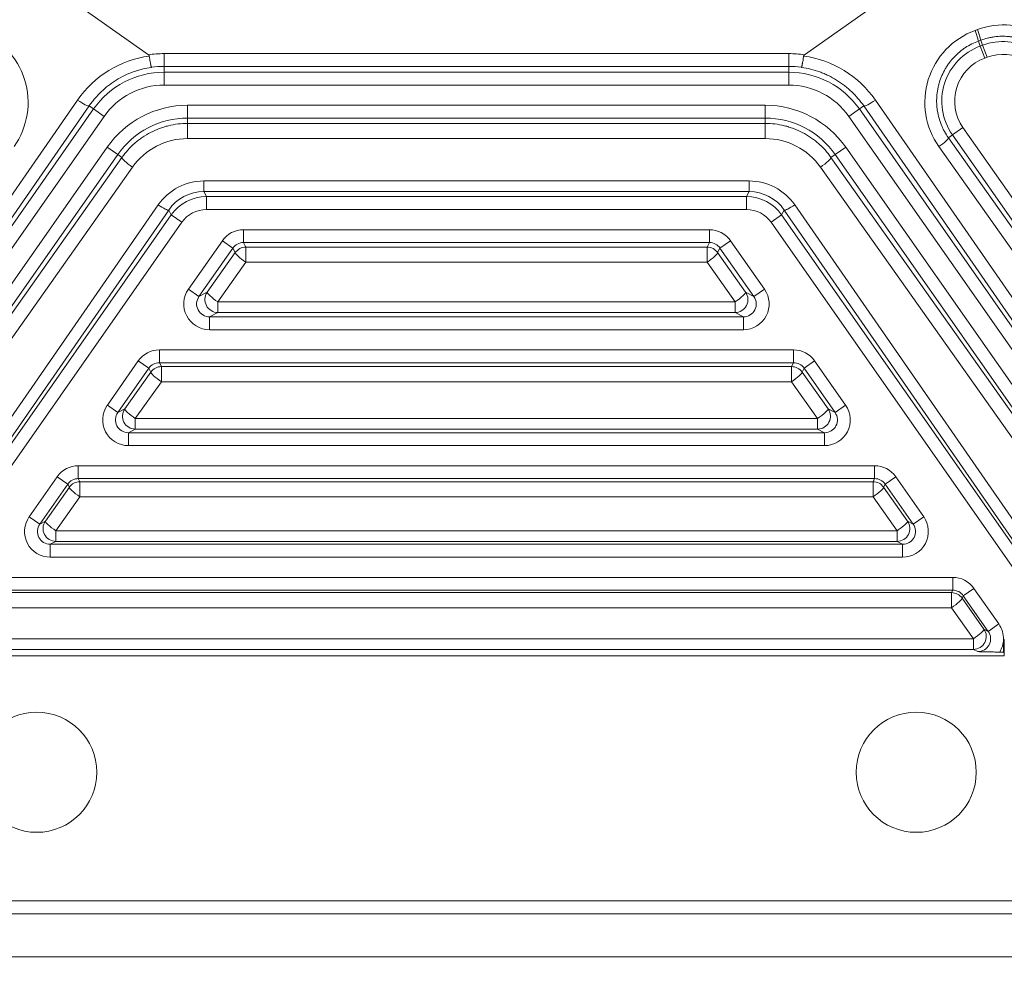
# Model space of a CAD drawing. Header units: millimetres. Extents: x 4 to 836, y 5 to 589.
# Tile 138 of 163: x 678 to 701, y 284 to 307. Entities that reach past the tile are written whole.
import ezdxf

# ---------------------------------------------------------------- set-up
doc = ezdxf.new("R2010")
doc.units = ezdxf.units.MM
doc.layers.add('1', color=7, linetype='Continuous', true_color=0xffffff)
doc.styles.add('ideas_simplex', font='simplex.shx')
doc.dimstyles.get("Standard").update_dxf_attribs({"dimtxt": 0.18, "dimasz": 0.18, "dimexe": 0.18, "dimexo": 0.0625, "dimgap": 0.09, "dimtad": 0, "dimtih": 1, "dimtoh": 1, "dimdec": 4, "dimzin": 0, "dimdsep": 46, "dimtxsty": 'Standard', "dimcen": 0.09, "dimadec": 0, "dimazin": 0, "dimtfac": 1, "dimtdec": 4, "dimtofl": 0, "dimtmove": 0, "dimatfit": 3, "dimfxl": 1, "dimtolj": 1, "dimtzin": 0, "dimarcsym": 0})

# ---------------------------------------------------------------- blocks, each defined once
blk = doc.blocks.new('_U1')
at = {"layer": '1', "color": 152, "lineweight": 13}
for p, q in [((700.230343, 313.020432), (786.941245, 313.020432)), ((718.867431, 260.359191), (786.941245, 260.359191))]:
    blk.add_line(p, q, dxfattribs=at)
at = {"layer": '1', "color": 27, "lineweight": 13}
blk.add_line((784.941245, 313.020432), (784.941245, 260.359191), dxfattribs=at)
at = {"layer": '1', "color": 87, "lineweight": 25}
for p, q in [((783.441245, 293.792312), (777.816245, 293.792312)), ((777.816245, 293.792312), (777.816245, 292.292312)), ((783.441245, 292.292312), (783.441245, 293.792312)), ((777.816245, 281.087312), (777.816245, 279.587312)), ((783.441245, 279.587312), (783.441245, 281.087312)), ((777.816245, 279.587312), (783.441245, 279.587312))]:
    blk.add_line(p, q, dxfattribs=at)
at = {"layer": '1', "color": 27, "lineweight": 18}
for points in [[(784.941245, 313.020432), (785.470226, 310.020434), (784.412264, 310.02043)], [(784.941245, 260.359191), (784.412264, 263.359189), (785.470226, 263.359193)]]:
    blk.add_solid(points, dxfattribs=at)
at = {"layer": '1', "color": 87, "linetype": 'Continuous', "lineweight": 25, "char_height": 3, "attachment_point": 7, "rotation": 90, "line_spacing_factor": 1.204819, "style": 'ideas_simplex'}
for s, insert in [('\\W1.2097;52,7', (775.975245, 281.034812)), ('\\W1.2097;2.07', (783.287745, 281.034812))]:
    blk.add_mtext(s, dxfattribs=dict(at, insert=insert))
blk = doc.blocks.new('_U5')
at = {"layer": '1', "color": 152, "lineweight": 13}
for p, q in [((691.391509, 321.859267), (806.925403, 321.859267)), ((663.165133, 260.359191), (806.925403, 260.359191))]:
    blk.add_line(p, q, dxfattribs=at)
at = {"layer": '1', "color": 27, "lineweight": 13}
blk.add_line((804.925403, 321.859267), (804.925403, 260.359191), dxfattribs=at)
at = {"layer": '1', "color": 87, "lineweight": 25}
for p, q in [((803.425403, 299.696729), (797.800403, 299.696729)), ((797.800403, 299.696729), (797.800403, 298.196729)), ((803.425403, 298.196729), (803.425403, 299.696729)), ((797.800403, 284.021729), (797.800403, 282.521729)), ((803.425403, 282.521729), (803.425403, 284.021729)), ((797.800403, 282.521729), (803.425403, 282.521729))]:
    blk.add_line(p, q, dxfattribs=at)
at = {"layer": '1', "color": 27, "lineweight": 18}
for points in [[(804.925403, 321.859267), (805.454384, 318.859269), (804.396422, 318.859265)], [(804.925403, 260.359191), (804.396422, 263.359189), (805.454384, 263.359193)]]:
    blk.add_solid(points, dxfattribs=at)
at = {"layer": '1', "color": 87, "linetype": 'Continuous', "lineweight": 25, "char_height": 3, "attachment_point": 7, "rotation": 90, "line_spacing_factor": 1.204819, "style": 'ideas_simplex'}
for s, insert in [('\\W1.2558;2.421', (803.271903, 283.969229)), ('\\W1.2097;61,5', (795.959403, 285.454229))]:
    blk.add_mtext(s, dxfattribs=dict(at, insert=insert))
blk = doc.blocks.new('_U6')
at = {"layer": '1', "color": 152, "lineweight": 13}
for p, q in [((707.915586, 361.359343), (604.33873, 361.359343)), ((696.641509, 245.904525), (604.338729, 245.904525))]:
    blk.add_line(p, q, dxfattribs=at)
at = {"layer": '1', "color": 27, "lineweight": 13}
blk.add_line((606.338729, 245.904525), (606.33873, 361.359343), dxfattribs=at)
at = {"layer": '1', "color": 87, "lineweight": 25}
for p, q in [((604.83873, 310.734434), (599.21373, 310.734434)), ((599.21373, 310.734434), (599.21373, 309.234434)), ((604.83873, 309.234434), (604.83873, 310.734434)), ((599.21373, 298.029434), (599.21373, 296.529434)), ((604.83873, 296.529434), (604.83873, 298.029434)), ((599.21373, 296.529434), (604.83873, 296.529434))]:
    blk.add_line(p, q, dxfattribs=at)
at = {"layer": '1', "color": 27, "lineweight": 18}
for points in [[(606.33873, 361.359343), (606.86771, 358.359345), (605.809749, 358.359341)], [(606.338729, 245.904525), (605.809749, 248.904523), (606.86771, 248.904527)]]:
    blk.add_solid(points, dxfattribs=at)
at = {"layer": '1', "color": 87, "linetype": 'Continuous', "lineweight": 25, "char_height": 3, "attachment_point": 7, "rotation": 90, "line_spacing_factor": 1.204819, "style": 'ideas_simplex'}
for s, insert in [('\\W1.1692;115,5', (597.37273, 296.491934)), ('\\W1.2097;4.55', (604.68523, 297.976934))]:
    blk.add_mtext(s, dxfattribs=dict(at, insert=insert))

msp = doc.modelspace()

# ---------------------------------------------------------------- linework, layer by layer
at = {"layer": '1', "color": 27, "linetype": 'Continuous', "lineweight": 18}
for p, q in [((676.927, 308.939), (681.244, 305.875)), ((700.856, 308.939), (696.539, 305.875)), ((701.175, 291.959), (701.175, 292.249)), ((701.175, 291.959), (701.089, 291.959)), ((701.175, 291.949), (701.175, 291.959)), ((701.195, 291.868), (676.588, 291.868))]:
    msp.add_line(p, q, dxfattribs=at)
at = {"layer": '1', "color": 27, "linetype": 'Continuous', "lineweight": 13}
for p, q in [((700.513, 306.442), (700.568, 306.462)), ((700.647, 306.215), (700.592, 306.195)), ((700.592, 306.195), (700.635, 306.079)), ((700.69, 306.099), (700.647, 306.215)), ((700.635, 306.079), (700.69, 306.099)), ((700.739, 305.797), (700.635, 306.079)), ((700.794, 305.817), (700.69, 306.099)), ((681.613, 305.903), (696.17, 305.903)), ((700.794, 305.817), (700.739, 305.797)), ((681.613, 305.603), (681.613, 305.469)), ((696.17, 305.603), (681.613, 305.603)), ((681.613, 305.17), (681.613, 305.469)), ((681.613, 305.469), (696.17, 305.469)), ((696.17, 305.469), (696.17, 305.603)), ((696.17, 305.17), (696.17, 305.469)), ((696.17, 305.17), (681.613, 305.17)), ((669.367, 290.057), (679.594, 304.821)), ((698.189, 304.821), (708.416, 290.057)), ((668.411, 288.109), (679.966, 304.612)), ((679.865, 304.684), (669.637, 289.92)), ((679.865, 304.684), (679.966, 304.612)), ((680.212, 304.44), (679.966, 304.612)), ((682.16, 304.699), (682.16, 304.399)), ((682.16, 304.699), (695.623, 304.699)), ((695.623, 304.699), (695.623, 304.399)), ((697.571, 304.44), (697.817, 304.612)), ((697.918, 304.684), (697.817, 304.612)), ((697.817, 304.612), (709.372, 288.109)), ((708.146, 289.92), (697.918, 304.684)), ((680.212, 304.44), (668.656, 287.937)), ((695.623, 304.399), (682.16, 304.399)), ((682.16, 304.275), (682.16, 304.399)), ((695.623, 304.275), (695.623, 304.399)), ((709.127, 287.937), (697.571, 304.44)), ((682.16, 304.275), (695.623, 304.275)), ((682.16, 303.923), (682.16, 304.275)), ((695.623, 303.923), (695.623, 304.275)), ((700.231, 304.179), (699.986, 304.007)), ((700.231, 304.179), (707.325, 294.048)), ((695.623, 303.923), (682.16, 303.923)), ((699.986, 304.007), (699.891, 303.941)), ((699.891, 303.941), (709.637, 290.17)), ((710.877, 288.453), (699.986, 304.007)), ((669.712, 288.625), (680.284, 303.723)), ((680.284, 303.723), (680.53, 303.551)), ((697.499, 303.723), (697.253, 303.551)), ((697.499, 303.723), (708.071, 288.625)), ((709.416, 289.963), (699.67, 303.734)), ((680.53, 303.551), (669.958, 288.453)), ((671.253, 290.235), (680.628, 303.482)), ((680.628, 303.482), (680.53, 303.551)), ((697.155, 303.482), (697.253, 303.551)), ((697.155, 303.482), (706.53, 290.235)), ((707.825, 288.453), (697.253, 303.551)), ((680.873, 303.258), (671.498, 290.011)), ((706.285, 290.011), (696.91, 303.258)), ((682.535, 302.935), (682.535, 302.687)), ((682.535, 302.935), (695.248, 302.935)), ((695.248, 302.935), (695.248, 302.687)), ((682.535, 302.687), (682.597, 302.569)), ((695.248, 302.687), (682.535, 302.687)), ((682.597, 302.27), (682.597, 302.569)), ((682.597, 302.569), (695.186, 302.569)), ((695.186, 302.569), (695.248, 302.687)), ((695.186, 302.27), (695.186, 302.569)), ((672.907, 290.011), (681.473, 302.377)), ((681.718, 302.257), (673.153, 289.892)), ((681.778, 302.143), (681.718, 302.257)), ((695.186, 302.27), (682.597, 302.27)), ((696.065, 302.257), (696.005, 302.143)), ((704.63, 289.892), (696.065, 302.257)), ((696.31, 302.377), (704.876, 290.011)), ((674.729, 292.077), (681.778, 302.143)), ((682.023, 301.971), (681.778, 302.143)), ((695.76, 301.971), (696.005, 302.143)), ((696.005, 302.143), (703.054, 292.077)), ((682.023, 301.971), (674.975, 291.905)), ((683.461, 301.799), (683.461, 301.499)), ((683.461, 301.799), (694.322, 301.799)), ((694.322, 301.799), (694.322, 301.499)), ((702.808, 291.905), (695.76, 301.971)), ((682.178, 300.413), (682.97, 301.543)), ((683.215, 301.371), (682.424, 300.241)), ((682.97, 301.543), (683.215, 301.371)), ((683.271, 301.265), (683.215, 301.371)), ((694.322, 301.499), (683.461, 301.499)), ((683.461, 301.499), (683.516, 301.393)), ((683.516, 301.393), (694.267, 301.393)), ((683.516, 301.041), (683.516, 301.393)), ((694.267, 301.393), (694.322, 301.499)), ((694.267, 301.041), (694.267, 301.393)), ((694.568, 301.371), (694.512, 301.265)), ((694.568, 301.371), (694.813, 301.543)), ((695.359, 300.241), (694.568, 301.371)), ((694.813, 301.543), (695.605, 300.413)), ((682.617, 300.342), (683.271, 301.265)), ((694.512, 301.265), (695.166, 300.342)), ((683.516, 301.041), (682.862, 300.117)), ((694.267, 301.041), (683.516, 301.041)), ((694.921, 300.117), (694.267, 301.041)), ((682.178, 300.413), (682.424, 300.241)), ((682.424, 300.241), (682.617, 300.342)), ((695.166, 300.342), (695.359, 300.241)), ((695.359, 300.241), (695.605, 300.413)), ((682.862, 299.87), (682.862, 300.117)), ((682.862, 300.117), (694.921, 300.117)), ((694.921, 299.87), (694.921, 300.117)), ((682.862, 299.87), (682.67, 299.769)), ((682.67, 299.769), (682.67, 299.47)), ((682.67, 299.769), (695.113, 299.769)), ((694.921, 299.87), (682.862, 299.87)), ((695.113, 299.769), (694.921, 299.87)), ((695.113, 299.769), (695.113, 299.47)), ((695.113, 299.47), (682.67, 299.47)), ((681.5, 298.999), (696.283, 298.999)), ((681.5, 298.699), (681.5, 298.999)), ((696.283, 298.699), (696.283, 298.999)), ((680.288, 297.713), (681.009, 298.743)), ((681.255, 298.571), (681.009, 298.743)), ((696.283, 298.699), (681.5, 298.699)), ((681.5, 298.699), (681.547, 298.61)), ((681.547, 298.61), (696.236, 298.61)), ((681.547, 298.258), (681.547, 298.61)), ((696.236, 298.61), (696.283, 298.699)), ((696.236, 298.258), (696.236, 298.61)), ((696.774, 298.743), (696.528, 298.571)), ((696.774, 298.743), (697.495, 297.713)), ((681.255, 298.571), (680.533, 297.541)), ((680.694, 297.625), (681.301, 298.482)), ((681.301, 298.482), (681.255, 298.571)), ((696.528, 298.571), (696.482, 298.482)), ((696.482, 298.482), (697.089, 297.625)), ((697.25, 297.541), (696.528, 298.571)), ((681.547, 298.258), (680.94, 297.401)), ((696.236, 298.258), (681.547, 298.258)), ((696.843, 297.401), (696.236, 298.258)), ((680.533, 297.541), (680.288, 297.713)), ((697.495, 297.713), (697.25, 297.541)), ((680.533, 297.541), (680.694, 297.625)), ((697.089, 297.625), (697.25, 297.541)), ((680.94, 297.153), (680.94, 297.401)), ((680.94, 297.401), (696.843, 297.401)), ((696.843, 297.153), (696.843, 297.401)), ((680.94, 297.153), (680.779, 297.069)), ((680.779, 296.77), (680.779, 297.069)), ((680.779, 297.069), (697.004, 297.069)), ((696.843, 297.153), (680.94, 297.153)), ((697.004, 297.069), (696.843, 297.153)), ((697.004, 296.77), (697.004, 297.069)), ((697.004, 296.77), (680.779, 296.77)), ((679.61, 296.299), (698.173, 296.299)), ((679.61, 295.999), (679.61, 296.299)), ((698.173, 295.999), (698.173, 296.299)), ((678.467, 295.113), (679.119, 296.043)), ((679.364, 295.871), (678.713, 294.941)), ((679.364, 295.871), (679.119, 296.043)), ((679.402, 295.799), (679.364, 295.871)), ((698.173, 295.999), (679.61, 295.999)), ((679.61, 295.999), (679.647, 295.927)), ((679.647, 295.927), (698.136, 295.927)), ((679.647, 295.575), (679.647, 295.927)), ((698.136, 295.927), (698.173, 295.999)), ((698.136, 295.575), (698.136, 295.927)), ((698.419, 295.871), (698.381, 295.799)), ((698.664, 296.043), (698.419, 295.871)), ((699.07, 294.941), (698.419, 295.871)), ((698.664, 296.043), (699.316, 295.113)), ((678.843, 295.009), (679.402, 295.799)), ((698.381, 295.799), (698.94, 295.009)), ((679.647, 295.575), (679.088, 294.785)), ((698.136, 295.575), (679.647, 295.575)), ((698.695, 294.785), (698.136, 295.575)), ((678.713, 294.941), (678.467, 295.113)), ((678.713, 294.941), (678.843, 295.009)), ((698.94, 295.009), (699.07, 294.941)), ((699.316, 295.113), (699.07, 294.941)), ((679.088, 294.537), (679.088, 294.785)), ((679.088, 294.785), (698.695, 294.785)), ((698.695, 294.537), (698.695, 294.785)), ((679.088, 294.537), (678.958, 294.469)), ((678.958, 294.17), (678.958, 294.469)), ((678.958, 294.469), (698.825, 294.469)), ((698.695, 294.537), (679.088, 294.537)), ((698.825, 294.469), (698.695, 294.537)), ((698.825, 294.17), (698.825, 294.469)), ((698.825, 294.17), (678.958, 294.17)), ((677.789, 293.699), (699.994, 293.699)), ((699.994, 293.699), (699.994, 293.399)), ((699.994, 293.399), (677.789, 293.399)), ((677.819, 293.343), (699.964, 293.343)), ((699.964, 293.343), (699.994, 293.399)), ((699.964, 292.991), (699.964, 293.343)), ((700.485, 293.443), (700.239, 293.271)), ((700.485, 293.443), (701.066, 292.613)), ((700.239, 293.271), (700.21, 293.215)), ((700.21, 293.215), (700.721, 292.493)), ((700.821, 292.441), (700.239, 293.271)), ((699.964, 292.991), (677.819, 292.991)), ((700.475, 292.269), (699.964, 292.991)), ((701.066, 292.613), (700.821, 292.441)), ((700.721, 292.493), (700.821, 292.441)), ((677.308, 292.269), (700.475, 292.269)), ((700.475, 292.021), (700.475, 292.269)), ((701.175, 292.249), (701.195, 292.249)), ((701.195, 291.949), (701.195, 292.249)), ((700.475, 292.021), (677.308, 292.021)), ((700.575, 291.969), (700.475, 292.021)), ((701.195, 291.949), (701.175, 291.949)), ((701.195, 291.868), (701.195, 291.949))]:
    msp.add_line(p, q, dxfattribs=at)
at = {"layer": '1', "color": 252, "linetype": 'Continuous', "lineweight": 18}
for p, q in [((707.074, 286.159), (670.709, 286.159)), ((670.499, 285.859), (707.284, 285.859)), ((713.809, 284.859), (663.974, 284.859))]:
    msp.add_line(p, q, dxfattribs=at)
at = {"layer": '1', "color": 252, "linetype": 'Continuous', "lineweight": 13}
for centre in [(678.642, 289.159), (699.142, 289.159)]:
    msp.add_circle(centre, 1.4, dxfattribs=at)
at = {"layer": '1', "color": 27, "linetype": 'Continuous', "lineweight": 13}
for centre, radius, start, end in [((701.163, 304.813), 1.37, 60, 110.2005), ((701.108, 304.793), 1.37, 110.2005, 215), ((681.613, 303.459), 2.443, 90, 98.6813), ((696.17, 303.459), 2.443, 81.3187, 90), ((701.108, 304.793), 1.07, 110.2005, 215), ((701.163, 304.813), 1.07, 60, 110.2005), ((681.613, 303.459), 2.01, 90, 145), ((696.17, 303.459), 2.01, 35, 90), ((681.613, 303.459), 1.71, 90, 145), ((696.17, 303.459), 1.71, 35, 90), ((682.16, 302.409), 2.29, 90, 145), ((695.623, 302.409), 2.29, 35, 90)]:
    msp.add_arc(centre, radius, start, end, dxfattribs=at)
at = {"layer": '1', "color": 27, "linetype": 'Continuous', "lineweight": 18}
for centre, radius, start, end in [((681.613, 303.459), 2.144, 90, 97.9523), ((696.17, 303.459), 2.144, 82.0477, 90), ((682.16, 302.409), 1.99, 90, 145), ((695.623, 302.409), 1.99, 35, 90)]:
    msp.add_arc(centre, radius, start, end, dxfattribs=at)
at = {"layer": '1', "color": 27, "linetype": 'Continuous', "lineweight": 13}
for centre, major_axis, ratio, start_param, end_param in [((701.183, 304.785), (-1.033, 1.456), 0.999987, 5.13785, 6.017267), ((676.655, 304.765), (-1.033, -1.456), 0.999987, 1.572072, 3.407511), ((701.128, 304.765), (-1.033, 1.456), 0.999987, 6.017267, 7.852706), ((700.489, 306.477), (-0.103, 0.282), 0.037783, 3.176524, 4.574549), ((700.544, 306.497), (-0.103, 0.282), 0.037783, 3.176524, 4.574549), ((681.595, 303.434), (-1.409, -1.985), 0.999987, 3.894981, 4.723713), ((696.188, 303.434), (-1.409, 1.985), 0.999987, 4.701065, 5.529797), ((679.619, 304.856), (0.247, -0.171), 0.142401, 4.710776, 6.247919), ((698.164, 304.856), (-0.247, -0.171), 0.142401, 0.035266, 1.572409), ((682.16, 302.347), (0, -1.576), 0.999981, 3.141593, 4.096489), ((695.623, 302.347), (0, -1.576), 0.999981, 2.186697, 3.141593), ((699.646, 303.769), (-0.245, -0.173), 0.14241, 1.570978, 3.106326), ((680.873, 303.31), (0.245, -0.173), 0.14246, 3.176859, 4.812872), ((696.91, 303.31), (-0.245, -0.173), 0.14246, 1.470313, 3.106326), ((682.54, 301.626), (-0.342, 1.264), 0.992371, 6.020897, 6.980194), ((695.243, 301.626), (-0.342, -1.264), 0.992371, 2.444584, 3.403881), ((682.54, 301.678), (-0.269, 0.973), 0.989897, 6.01636, 6.975657), ((682.597, 301.569), (-0.462, 0.887), 0.99969, 5.803537, 6.762834), ((695.186, 301.569), (-0.462, -0.887), 0.99969, 2.661944, 3.621241), ((695.243, 301.678), (-0.269, -0.973), 0.989897, 2.449121, 3.408418), ((681.473, 302.429), (-0.247, 0.171), 0.14345, 1.669837, 3.106321), ((682.597, 301.569), (-0.323, 0.621), 0.999226, 5.803537, 6.762834), ((695.186, 301.569), (0.323, 0.621), 0.999226, 5.803537, 6.762834), ((696.31, 302.429), (-0.247, -0.171), 0.14345, 0.035272, 1.471755), ((683.461, 301.199), (-0.277, 0.533), 0.999226, 5.803537, 6.762834), ((694.322, 301.199), (0.277, 0.533), 0.999226, 5.803537, 6.762834), ((683.461, 301.199), (-0.139, 0.267), 0.997682, 5.803537, 6.762834), ((683.516, 301.093), (-0.266, -0.139), 0.999226, 4.232741, 5.192037), ((694.267, 301.093), (-0.266, 0.139), 0.999226, 4.232741, 5.192037), ((694.322, 301.199), (-0.139, -0.267), 0.997682, 2.661944, 3.621241), ((683.516, 301.093), (0.245, -0.173), 0.14246, 3.176859, 4.812872), ((694.267, 301.093), (0.245, 0.173), 0.14246, 4.611906, 6.247919), ((682.671, 300.07), (-0.534, -0.278), 0.997152, 5.193523, 7.372847), ((682.671, 300.07), (-0.268, -0.14), 0.991514, 5.193523, 7.372847), ((682.862, 300.17), (0.139, -0.266), 0.997152, 3.622727, 5.802051), ((682.862, 300.17), (0.245, -0.173), 0.14246, 3.176859, 4.812872), ((694.921, 300.17), (0.139, 0.266), 0.997152, 3.622727, 5.802051), ((694.921, 300.17), (0.245, 0.173), 0.14246, 4.611906, 6.247919), ((695.112, 300.07), (0.534, -0.278), 0.997152, 5.193523, 7.372847), ((695.112, 300.07), (-0.268, 0.14), 0.991514, 2.051931, 4.231255), ((681.501, 298.399), (-0.277, 0.533), 0.999226, 5.803537, 6.762834), ((696.282, 298.399), (0.277, 0.533), 0.999226, 5.803537, 6.762834), ((681.501, 298.399), (-0.139, 0.267), 0.997682, 5.803537, 6.762834), ((681.547, 298.31), (-0.266, -0.139), 0.999226, 4.232741, 5.192037), ((696.236, 298.31), (-0.266, 0.139), 0.999226, 4.232741, 5.192037), ((696.282, 298.399), (-0.139, -0.267), 0.997682, 2.661944, 3.621241), ((681.547, 298.31), (0.245, -0.173), 0.14246, 3.176859, 4.812872), ((696.236, 298.31), (0.245, 0.173), 0.14246, 4.611906, 6.247919), ((680.78, 297.37), (-0.534, -0.278), 0.997152, 5.193523, 7.372847), ((697.003, 297.37), (0.534, -0.278), 0.997152, 5.193523, 7.372847), ((680.78, 297.37), (-0.268, -0.14), 0.991514, 5.193523, 7.372847), ((680.94, 297.453), (0.139, -0.266), 0.997152, 3.622727, 5.802051), ((680.94, 297.453), (0.245, -0.173), 0.14246, 3.176859, 4.812872), ((696.843, 297.453), (0.139, 0.266), 0.997152, 3.622727, 5.802051), ((696.843, 297.453), (0.245, 0.173), 0.14246, 4.611906, 6.247919), ((697.003, 297.37), (-0.268, 0.14), 0.991514, 2.051931, 4.231255), ((679.61, 295.699), (-0.277, 0.533), 0.999226, 5.803537, 6.762834), ((698.173, 295.699), (0.277, 0.533), 0.999226, 5.803537, 6.762834), ((679.61, 295.699), (-0.139, 0.267), 0.997682, 5.803537, 6.762834), ((679.647, 295.627), (-0.266, -0.139), 0.999226, 4.232741, 5.192037), ((698.136, 295.627), (-0.266, 0.139), 0.999226, 4.232741, 5.192037), ((698.173, 295.699), (-0.139, -0.267), 0.997682, 2.661944, 3.621241), ((679.647, 295.627), (0.245, -0.173), 0.14246, 3.176859, 4.812872), ((698.136, 295.627), (0.245, 0.173), 0.14246, 4.611906, 6.247919), ((678.96, 294.77), (-0.534, -0.278), 0.997152, 5.193523, 7.372847), ((678.96, 294.77), (-0.268, -0.14), 0.991514, 5.193523, 7.372847), ((679.088, 294.837), (0.139, -0.266), 0.997152, 3.622727, 5.802051), ((679.088, 294.837), (0.245, -0.173), 0.14246, 3.176859, 4.812872), ((698.695, 294.837), (0.139, 0.266), 0.997152, 3.622727, 5.802051), ((698.695, 294.837), (0.245, 0.173), 0.14246, 4.611906, 6.247919), ((698.823, 294.77), (0.534, -0.278), 0.997152, 5.193523, 7.372847), ((698.823, 294.77), (-0.268, 0.14), 0.991514, 2.051931, 4.231255), ((699.993, 293.099), (0.277, 0.533), 0.999226, 5.803537, 6.762834), ((699.964, 293.043), (-0.266, 0.139), 0.999226, 4.232741, 5.192037), ((699.993, 293.099), (-0.139, -0.267), 0.997682, 2.661944, 3.621241), ((699.964, 293.043), (0.245, 0.173), 0.14246, 4.611906, 6.247919), ((700.574, 292.27), (0.534, -0.278), 0.997152, 0.446228, 1.089662), ((700.475, 292.321), (0.139, 0.266), 0.997152, 3.622727, 5.802051), ((700.475, 292.321), (0.245, 0.173), 0.14246, 4.611906, 6.247919), ((700.574, 292.27), (-0.268, 0.14), 0.991514, 2.051931, 4.231255), ((700.574, 292.27), (0.534, -0.278), 0.997152, 6.220452, 6.729413)]:
    msp.add_ellipse(centre, major_axis=major_axis, ratio=ratio, start_param=start_param, end_param=end_param, dxfattribs=at)
for points, knots in [([(700.592, 306.195), (700.538, 306.175), (700.433, 306.13), (700.335, 306.073), (700.263, 306.026), (700.228, 306.001), (700.194, 305.975), (700.171, 305.957), (700.16, 305.948), (700.105, 305.902), (700.022, 305.824), (699.948, 305.737), (699.897, 305.668), (699.88, 305.645), (699.849, 305.597), (699.834, 305.573), (699.79, 305.498), (699.739, 305.397), (699.699, 305.29), (699.674, 305.209), (699.667, 305.181), (699.653, 305.126), (699.647, 305.098), (699.632, 305.014), (699.618, 304.901), (699.616, 304.789), (699.62, 304.704), (699.622, 304.675), (699.628, 304.619), (699.632, 304.59), (699.645, 304.507), (699.67, 304.397), (699.706, 304.29), (699.738, 304.212), (699.75, 304.186), (699.774, 304.135), (699.787, 304.109), (699.828, 304.035), (699.858, 303.987), (699.891, 303.941)], [0, 0, 0, 0, 0.0625, 0.125, 0.125, 0.15625, 0.171875, 0.171875, 0.1875, 0.1875, 0.25, 0.3125, 0.3125, 0.34375, 0.34375, 0.375, 0.375, 0.4375, 0.5, 0.5, 0.53125, 0.53125, 0.5625, 0.5625, 0.625, 0.6875, 0.6875, 0.71875, 0.71875, 0.75, 0.75, 0.8125, 0.875, 0.875, 0.90625, 0.90625, 0.9375, 0.9375, 1, 1, 1, 1]), ([(701.908, 306.103), (701.861, 306.13), (701.764, 306.18), (701.613, 306.238), (701.508, 306.265), (701.428, 306.282), (701.401, 306.286), (701.347, 306.294), (701.32, 306.297), (701.239, 306.305), (701.13, 306.309), (701.022, 306.301), (700.94, 306.29), (700.913, 306.286), (700.859, 306.276), (700.832, 306.27), (700.752, 306.25), (700.699, 306.234), (700.647, 306.215)], [0, 0, 0, 0, 0.125, 0.25, 0.375, 0.375, 0.4375, 0.4375, 0.5, 0.5, 0.625, 0.75, 0.75, 0.8125, 0.8125, 0.875, 0.875, 1, 1, 1, 1]), ([(681.613, 305.603), (681.613, 305.604), (681.613, 305.613), (681.613, 305.644), (681.613, 305.667), (681.613, 305.722), (681.613, 305.755), (681.613, 305.826), (681.613, 305.864), (681.613, 305.903)], [0, 0, 0, 0, 0.25, 0.25, 0.5, 0.5, 0.75, 0.75, 1, 1, 1, 1]), ([(696.17, 305.603), (696.17, 305.604), (696.17, 305.613), (696.17, 305.644), (696.17, 305.667), (696.17, 305.722), (696.17, 305.755), (696.17, 305.826), (696.17, 305.864), (696.17, 305.903)], [0, 0, 0, 0, 0.25, 0.25, 0.5, 0.5, 0.75, 0.75, 1, 1, 1, 1]), ([(681.316, 305.582), (681.244, 305.572), (681.172, 305.558), (681.065, 305.531), (681.029, 305.521), (680.959, 305.499), (680.924, 305.487), (680.82, 305.45), (680.686, 305.393), (680.557, 305.322), (680.479, 305.274), (680.464, 305.264), (680.433, 305.243), (680.387, 305.213), (680.343, 305.18), (680.257, 305.114), (680.147, 305.019), (680.047, 304.913), (679.975, 304.83), (679.952, 304.802), (679.907, 304.744), (679.885, 304.714), (679.865, 304.684)], [0, 0, 0, 0, 0.125, 0.125, 0.1875, 0.1875, 0.25, 0.25, 0.375, 0.5, 0.5, 0.53125, 0.53125, 0.5625, 0.625, 0.625, 0.75, 0.875, 0.875, 0.9375, 0.9375, 1, 1, 1, 1]), ([(697.918, 304.684), (697.877, 304.744), (697.787, 304.86), (697.687, 304.966), (697.607, 305.041), (697.58, 305.066), (697.525, 305.114), (697.496, 305.137), (697.409, 305.204), (697.288, 305.287), (697.16, 305.358), (697.061, 305.406), (697.028, 305.421), (696.96, 305.45), (696.926, 305.463), (696.822, 305.501), (696.682, 305.544), (696.539, 305.572), (696.467, 305.582)], [0, 0, 0, 0, 0.125, 0.25, 0.25, 0.3125, 0.3125, 0.375, 0.375, 0.5, 0.625, 0.625, 0.6875, 0.6875, 0.75, 0.75, 0.875, 1, 1, 1, 1]), ([(680.628, 303.482), (680.671, 303.543), (680.764, 303.659), (680.87, 303.763), (680.954, 303.837), (680.983, 303.861), (681.042, 303.906), (681.072, 303.929), (681.165, 303.992), (681.293, 304.068), (681.429, 304.129), (681.517, 304.162), (681.535, 304.168), (681.57, 304.18), (681.588, 304.186), (681.642, 304.203), (681.678, 304.213), (681.788, 304.24), (681.861, 304.253), (682.009, 304.271), (682.084, 304.275), (682.16, 304.275)], [0, 0, 0, 0, 0.125, 0.25, 0.25, 0.3125, 0.3125, 0.375, 0.375, 0.5, 0.625, 0.625, 0.65625, 0.65625, 0.6875, 0.6875, 0.75, 0.75, 0.875, 0.875, 1, 1, 1, 1]), ([(695.623, 304.275), (695.699, 304.275), (695.774, 304.271), (695.922, 304.253), (695.995, 304.24), (696.104, 304.213), (696.14, 304.203), (696.212, 304.181), (696.248, 304.169), (696.353, 304.129), (696.489, 304.068), (696.617, 303.992), (696.694, 303.94), (696.71, 303.929), (696.74, 303.907), (696.755, 303.896), (696.8, 303.861), (696.829, 303.837), (696.913, 303.764), (697.019, 303.659), (697.112, 303.543), (697.155, 303.482)], [0, 0, 0, 0, 0.125, 0.125, 0.25, 0.25, 0.3125, 0.3125, 0.375, 0.375, 0.5, 0.625, 0.625, 0.65625, 0.65625, 0.6875, 0.6875, 0.75, 0.75, 0.875, 1, 1, 1, 1])]:
    msp.add_open_spline(points, degree=3, knots=knots, dxfattribs=at)
at = {"layer": '1', "color": 27, "linetype": 'Continuous', "lineweight": 18}
for points, knots in [([(681.265, 305.846), (681.264, 305.849), (681.263, 305.852), (681.261, 305.858), (681.259, 305.86), (681.254, 305.867), (681.249, 305.871), (681.244, 305.875)], [0, 0, 0, 0, 0.25, 0.25, 0.5, 0.5, 1, 1, 1, 1]), ([(681.316, 305.582), (681.316, 305.582), (681.316, 305.583), (681.315, 305.583), (681.315, 305.584), (681.314, 305.585), (681.314, 305.587), (681.312, 305.592), (681.31, 305.597), (681.307, 305.607), (681.306, 305.611), (681.304, 305.619), (681.303, 305.624), (681.3, 305.638), (681.298, 305.648), (681.295, 305.667), (681.293, 305.673), (681.291, 305.686), (681.29, 305.693), (681.286, 305.714), (681.283, 305.729), (681.279, 305.753), (681.278, 305.761), (681.275, 305.777), (681.274, 305.786), (681.27, 305.811), (681.267, 305.829), (681.265, 305.846)], [0, 0, 0, 0, 0.03125, 0.03125, 0.0625, 0.0625, 0.125, 0.125, 0.25, 0.25, 0.3125, 0.3125, 0.375, 0.375, 0.5, 0.5, 0.5625, 0.5625, 0.625, 0.625, 0.75, 0.75, 0.8125, 0.8125, 0.875, 0.875, 1, 1, 1, 1]), ([(696.467, 305.582), (696.467, 305.582), (696.467, 305.583), (696.468, 305.583), (696.468, 305.584), (696.469, 305.585), (696.469, 305.587), (696.471, 305.592), (696.473, 305.597), (696.476, 305.607), (696.477, 305.611), (696.479, 305.619), (696.48, 305.624), (696.483, 305.638), (696.485, 305.648), (696.488, 305.667), (696.49, 305.673), (696.492, 305.686), (696.493, 305.693), (696.497, 305.714), (696.5, 305.729), (696.504, 305.753), (696.505, 305.761), (696.508, 305.777), (696.509, 305.786), (696.513, 305.811), (696.516, 305.829), (696.518, 305.846)], [0, 0, 0, 0, 0.03125, 0.03125, 0.0625, 0.0625, 0.125, 0.125, 0.25, 0.25, 0.3125, 0.3125, 0.375, 0.375, 0.5, 0.5, 0.5625, 0.5625, 0.625, 0.625, 0.75, 0.75, 0.8125, 0.8125, 0.875, 0.875, 1, 1, 1, 1]), ([(696.539, 305.875), (696.536, 305.873), (696.534, 305.871), (696.53, 305.867), (696.527, 305.865), (696.524, 305.86), (696.522, 305.858), (696.52, 305.852), (696.519, 305.849), (696.518, 305.846)], [0, 0, 0, 0, 0.25, 0.25, 0.5, 0.5, 0.75, 0.75, 1, 1, 1, 1]), ([(701.089, 291.959), (701.063, 291.959), (701.038, 291.959), (700.989, 291.96), (700.964, 291.96), (700.892, 291.961), (700.847, 291.962), (700.784, 291.963), (700.763, 291.963), (700.723, 291.965), (700.684, 291.966), (700.638, 291.967), (700.611, 291.968), (700.593, 291.969), (700.584, 291.969), (700.575, 291.969)], [0, 0, 0, 0, 0.125, 0.125, 0.25, 0.25, 0.5, 0.5, 0.625, 0.625, 0.75, 0.875, 0.9375, 0.9375, 1, 1, 1, 1])]:
    msp.add_open_spline(points, degree=3, knots=knots, dxfattribs=at)

# ---------------------------------------------------------------- dimensions: what is measured, and where the dimension line sits
at = {"layer": '1', "color": 87, "linetype": 'Continuous', "lineweight": 25}
for base, p1, p2, angle, text, override, picture, middle in [((606.339, 245.905), (714.073, 361.359), (699.142, 245.905), 90, '<>\\P[\\C87;{\\H1.00x;\\Fsimplex.shx;4.55\\Fsimplex.shx;}\\C87; ]', {"dimtxt": 3, "dimasz": 3, "dimexe": 2, "dimexo": 2.5, "dimgap": 1.5, "dimtad": 1, "dimtih": 0, "dimtoh": 0, "dimdec": 1, "dimlfac": 1, "dimzin": 8, "dimdsep": 44, "dimlunit": 2, "dimtxsty": 'ideas_simplex', "dimsah": 1, "dimse1": 0, "dimse2": 0, "dimsd1": 0, "dimsd2": 0, "dimclrd": 27, "dimclre": 152, "dimclrt": 87, "dimtol": 0, "dimtm": -0.1, "dimtfac": 0.5, "dimtdec": 2, "dimtofl": 1, "dimtmove": 0, "dimtzin": 8, "dimlwd": 13, "dimlwe": 13}, '_U6', (606.339, 303.632)), ((804.925, 321.859), (660.405, 260.359), (688.892, 321.859), 270, '<>\\P[\\C87;{\\H1.00x;\\Fsimplex.shx;2.421\\Fsimplex.shx;}\\C87; ]', {"dimtxt": 3, "dimasz": 3, "dimexe": 2, "dimexo": 2.5, "dimgap": 1.5, "dimtad": 1, "dimtih": 0, "dimtoh": 0, "dimdec": 2, "dimlfac": 1, "dimzin": 8, "dimdsep": 44, "dimlunit": 2, "dimtxsty": 'ideas_simplex', "dimsah": 1, "dimse1": 0, "dimse2": 0, "dimsd1": 0, "dimsd2": 0, "dimclrd": 27, "dimclre": 152, "dimclrt": 87, "dimtol": 0, "dimtm": -0.1, "dimtfac": 0.5, "dimtdec": 2, "dimtofl": 1, "dimtmove": 0, "dimtzin": 8, "dimlwd": 13, "dimlwe": 13}, '_U5', (804.925, 291.109)), ((784.941, 313.02), (713.992, 260.359), (697.73, 313.02), 270, '<>\\P[\\C87;{\\H1.00x;\\Fsimplex.shx;2.07\\Fsimplex.shx;}\\C87; ]', {"dimtxt": 3, "dimasz": 3, "dimexe": 2, "dimexo": 2.5, "dimgap": 1.5, "dimtad": 1, "dimtih": 0, "dimtoh": 0, "dimdec": 1, "dimlfac": 1, "dimzin": 8, "dimdsep": 44, "dimlunit": 2, "dimtxsty": 'ideas_simplex', "dimsah": 1, "dimse1": 0, "dimse2": 0, "dimsd1": 0, "dimsd2": 0, "dimclrd": 27, "dimclre": 152, "dimclrt": 87, "dimtol": 0, "dimtm": -0.1, "dimtfac": 0.5, "dimtdec": 2, "dimtofl": 1, "dimtmove": 0, "dimtzin": 8, "dimlwd": 13, "dimlwe": 13}, '_U1', (784.941, 286.69))]:
    dim = msp.add_linear_dim(base=base, p1=p1, p2=p2, angle=angle, text=text, dimstyle='Standard', override=override, dxfattribs=at)
    dim.commit()
    dim.dimension.update_dxf_attribs({"geometry": picture, "text_midpoint": middle, "dimtype": 160})

doc.saveas('drawing.dxf')
